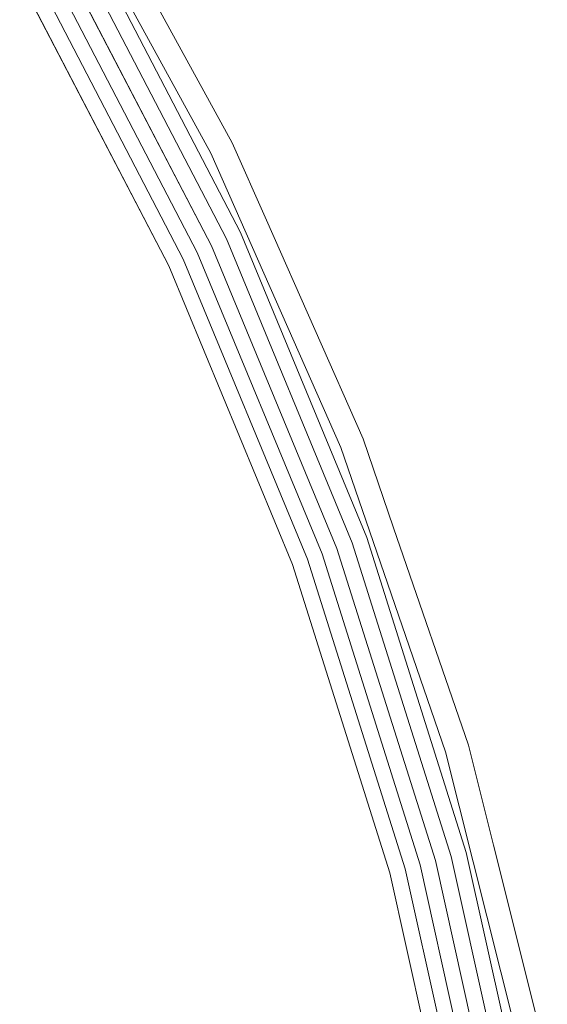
# Model space of a CAD drawing. Header units: millimetres. Extents: x -121 to 130, y -124 to 124.
# Tile 36 of 41: x 102 to 118, y 26 to 57. Entities that reach past the tile are written whole.
import ezdxf

# ---------------------------------------------------------------- set-up
doc = ezdxf.new("R2010")
doc.units = ezdxf.units.MM
doc.header["$LTSCALE"] = 25.4
doc.layers.add('Lighting-Moving Light', color=7, linetype='Continuous', lineweight=5, true_color=0x000000)

# ---------------------------------------------------------------- blocks, each defined once
blk = doc.blocks.new('Group-2-1')
at = {"layer": 'Lighting-Moving Light', "color": 7, "linetype": 'Continuous', "lineweight": 5, "transparency": 33554687}
for points, invisible_edges in [([(-38401.714, 5776.452, -577.9), (-38396.808, 5767.493, -577.9), (-38396.759, 5767.518, -577.935), (-38401.667, 5776.48, -577.935)], 15), ([(-38401.667, 5776.48, -577.935), (-38396.759, 5767.518, -577.935), (-38396.713, 5767.541, -577.974), (-38401.623, 5776.507, -577.974)], 15), ([(-38401.623, 5776.507, -577.974), (-38396.713, 5767.541, -577.974), (-38396.669, 5767.562, -578.018), (-38401.581, 5776.532, -578.018)], 15), ([(-38401.581, 5776.532, -578.018), (-38396.669, 5767.562, -578.018), (-38396.63, 5767.582, -578.066), (-38401.543, 5776.555, -578.066)], 15), ([(-38401.543, 5776.555, -578.066), (-38396.63, 5767.582, -578.066), (-38396.594, 5767.599, -578.117), (-38401.509, 5776.575, -578.117)], 15), ([(-38401.509, 5776.575, -578.117), (-38396.594, 5767.599, -578.117), (-38396.562, 5767.615, -578.172), (-38401.479, 5776.594, -578.172)], 15), ([(-38401.479, 5776.594, -578.172), (-38396.562, 5767.615, -578.172), (-38396.535, 5767.628, -578.23), (-38401.453, 5776.609, -578.23)], 15), ([(-38401.453, 5776.609, -578.23), (-38396.535, 5767.628, -578.23), (-38396.513, 5767.639, -578.29), (-38401.432, 5776.622, -578.29)], 15), ([(-38401.432, 5776.622, -578.29), (-38396.513, 5767.639, -578.29), (-38396.495, 5767.648, -578.352), (-38401.415, 5776.633, -578.352)], 15), ([(-38401.415, 5776.633, -578.352), (-38396.495, 5767.648, -578.352), (-38396.482, 5767.655, -578.415), (-38401.402, 5776.64, -578.415)], 15), ([(-38401.402, 5776.64, -578.415), (-38396.482, 5767.655, -578.415), (-38396.474, 5767.659, -578.48), (-38401.394, 5776.645, -578.48)], 15), ([(-38401.394, 5776.645, -578.48), (-38396.474, 5767.659, -578.48), (-38396.471, 5767.66, -578.545), (-38400.242, 5774.546, -578.545)], 11), ([(-38397.143, 5767.328, -577.8), (-38402.034, 5776.259, -577.8), (-38402.761, 5773.09, -577.8), (-38398.017, 5763.978, -577.8)], 10), ([(-38402.034, 5776.259, -577.8), (-38397.143, 5767.328, -577.8), (-38397.085, 5767.357, -577.803), (-38401.978, 5776.292, -577.803)], 14), ([(-38401.978, 5776.292, -577.803), (-38397.085, 5767.357, -577.803), (-38397.027, 5767.385, -577.811), (-38401.923, 5776.326, -577.811)], 15), ([(-38401.923, 5776.326, -577.811), (-38397.027, 5767.385, -577.811), (-38396.97, 5767.414, -577.825), (-38401.868, 5776.359, -577.825)], 15), ([(-38401.868, 5776.359, -577.825), (-38396.97, 5767.414, -577.825), (-38396.914, 5767.441, -577.845), (-38401.815, 5776.391, -577.845)], 15), ([(-38401.815, 5776.391, -577.845), (-38396.914, 5767.441, -577.845), (-38396.86, 5767.468, -577.87), (-38401.764, 5776.422, -577.87)], 15), ([(-38401.764, 5776.422, -577.87), (-38396.86, 5767.468, -577.87), (-38396.808, 5767.493, -577.9), (-38401.714, 5776.452, -577.9)], 15), ([(-38401.029, 5774.09, -677.312), (-38400.242, 5774.546, -578.545), (-38396.471, 5767.66, -578.545)], 9), ([(-38401.213, 5773.983, -677.71), (-38396.398, 5764.733, -677.71), (-38396.431, 5764.718, -677.733), (-38401.245, 5773.965, -677.733)], 15), ([(-38401.184, 5774, -677.684), (-38396.367, 5764.747, -677.684), (-38396.398, 5764.733, -677.71), (-38401.213, 5773.983, -677.71)], 15), ([(-38401.157, 5774.016, -677.655), (-38396.339, 5764.761, -677.655), (-38396.367, 5764.747, -677.684), (-38401.184, 5774, -677.684)], 15), ([(-38401.132, 5774.03, -677.624), (-38396.313, 5764.773, -677.624), (-38396.339, 5764.761, -677.655), (-38401.157, 5774.016, -677.655)], 15), ([(-38401.109, 5774.044, -677.591), (-38396.289, 5764.784, -677.591), (-38396.313, 5764.773, -677.624), (-38401.132, 5774.03, -677.624)], 15), ([(-38401.089, 5774.055, -677.555), (-38396.268, 5764.794, -677.555), (-38396.289, 5764.784, -677.591), (-38401.109, 5774.044, -677.591)], 15), ([(-38401.072, 5774.065, -677.518), (-38396.25, 5764.802, -677.518), (-38396.268, 5764.794, -677.555), (-38401.089, 5774.055, -677.555)], 15), ([(-38401.057, 5774.074, -677.478), (-38396.234, 5764.809, -677.478), (-38396.25, 5764.802, -677.518), (-38401.072, 5774.065, -677.518)], 15), ([(-38401.045, 5774.08, -677.438), (-38396.222, 5764.815, -677.438), (-38396.234, 5764.809, -677.478), (-38401.057, 5774.074, -677.478)], 15), ([(-38401.037, 5774.085, -677.397), (-38396.213, 5764.819, -677.397), (-38396.222, 5764.815, -677.438), (-38401.045, 5774.08, -677.438)], 15), ([(-38401.031, 5774.089, -677.355), (-38396.207, 5764.822, -677.355), (-38396.213, 5764.819, -677.397), (-38401.037, 5774.085, -677.397)], 15), ([(-38401.029, 5774.09, -677.312), (-38396.205, 5764.823, -677.312), (-38396.207, 5764.822, -677.355), (-38401.031, 5774.089, -677.355)], 14), ([(-38396.471, 5767.66, -578.545), (-38396.205, 5764.823, -677.312), (-38401.029, 5774.09, -677.312)], 9), ([(-38401.455, 5773.844, -677.8), (-38396.651, 5764.615, -677.8), (-38397.12, 5764.396, -677.8), (-38401.903, 5773.585, -677.8)], 10), ([(-38401.419, 5773.865, -677.798), (-38396.613, 5764.633, -677.798), (-38396.651, 5764.615, -677.8), (-38401.455, 5773.844, -677.8)], 11), ([(-38401.382, 5773.886, -677.792), (-38396.574, 5764.651, -677.792), (-38396.613, 5764.633, -677.798), (-38401.419, 5773.865, -677.798)], 15), ([(-38401.346, 5773.907, -677.782), (-38396.537, 5764.668, -677.782), (-38396.574, 5764.651, -677.792), (-38401.382, 5773.886, -677.792)], 15), ([(-38401.311, 5773.927, -677.769), (-38396.5, 5764.685, -677.769), (-38396.537, 5764.668, -677.782), (-38401.346, 5773.907, -677.782)], 15), ([(-38401.277, 5773.947, -677.752), (-38396.465, 5764.702, -677.752), (-38396.5, 5764.685, -677.769), (-38401.311, 5773.927, -677.769)], 15), ([(-38401.245, 5773.965, -677.733), (-38396.431, 5764.718, -677.733), (-38396.465, 5764.702, -677.752), (-38401.277, 5773.947, -677.752)], 15), ([(-38402.309, 5773.351, -677.475), (-38397.545, 5764.198, -677.475), (-38397.557, 5764.193, -677.433), (-38402.321, 5773.344, -677.433)], 15), ([(-38402.294, 5773.359, -677.515), (-38397.529, 5764.206, -677.515), (-38397.545, 5764.198, -677.475), (-38402.309, 5773.351, -677.475)], 15), ([(-38402.277, 5773.369, -677.553), (-38397.511, 5764.214, -677.553), (-38397.529, 5764.206, -677.515), (-38402.294, 5773.359, -677.515)], 15), ([(-38402.256, 5773.381, -677.589), (-38397.49, 5764.224, -677.589), (-38397.511, 5764.214, -677.553), (-38402.277, 5773.369, -677.553)], 15), ([(-38402.233, 5773.395, -677.624), (-38397.465, 5764.235, -677.624), (-38397.49, 5764.224, -677.589), (-38402.256, 5773.381, -677.589)], 15), ([(-38402.208, 5773.409, -677.655), (-38397.439, 5764.248, -677.655), (-38397.465, 5764.235, -677.624), (-38402.233, 5773.395, -677.624)], 15), ([(-38402.18, 5773.425, -677.684), (-38397.41, 5764.261, -677.684), (-38397.439, 5764.248, -677.655), (-38402.208, 5773.409, -677.655)], 15), ([(-38402.15, 5773.443, -677.711), (-38397.378, 5764.276, -677.711), (-38397.41, 5764.261, -677.684), (-38402.18, 5773.425, -677.684)], 15), ([(-38402.119, 5773.461, -677.734), (-38397.345, 5764.291, -677.734), (-38397.378, 5764.276, -677.711), (-38402.15, 5773.443, -677.711)], 15), ([(-38402.085, 5773.48, -677.754), (-38397.31, 5764.308, -677.754), (-38397.345, 5764.291, -677.734), (-38402.119, 5773.461, -677.734)], 15), ([(-38402.05, 5773.5, -677.77), (-38397.274, 5764.325, -677.77), (-38397.31, 5764.308, -677.754), (-38402.085, 5773.48, -677.754)], 15), ([(-38402.015, 5773.521, -677.783), (-38397.236, 5764.342, -677.783), (-38397.274, 5764.325, -677.77), (-38402.05, 5773.5, -677.77)], 15), ([(-38401.978, 5773.542, -677.793), (-38397.198, 5764.36, -677.793), (-38397.236, 5764.342, -677.783), (-38402.015, 5773.521, -677.783)], 15), ([(-38401.941, 5773.563, -677.798), (-38397.159, 5764.378, -677.798), (-38397.198, 5764.36, -677.793), (-38401.978, 5773.542, -677.793)], 15), ([(-38401.903, 5773.585, -677.8), (-38397.12, 5764.396, -677.8), (-38397.159, 5764.378, -677.798), (-38401.941, 5773.563, -677.798)], 14), ([(-38398.47, 5763.767, -578.305), (-38403.194, 5772.84, -578.305), (-38402.336, 5773.335, -677.305), (-38397.573, 5764.185, -677.305)], 10), ([(-38402.868, 5773.028, -577.815), (-38398.129, 5763.926, -577.815), (-38398.092, 5763.943, -577.807), (-38402.832, 5773.049, -577.807)], 15), ([(-38402.832, 5773.049, -577.807), (-38398.092, 5763.943, -577.807), (-38398.055, 5763.96, -577.802), (-38402.797, 5773.069, -577.802)], 15), ([(-38402.797, 5773.069, -577.802), (-38398.055, 5763.96, -577.802), (-38398.017, 5763.978, -577.8), (-38402.761, 5773.09, -577.8)], 11), ([(-38402.334, 5773.336, -677.348), (-38397.571, 5764.186, -677.348), (-38397.573, 5764.185, -677.305), (-38402.336, 5773.335, -677.305)], 11), ([(-38402.329, 5773.339, -677.391), (-38397.565, 5764.189, -677.391), (-38397.571, 5764.186, -677.348), (-38402.334, 5773.336, -677.348)], 15), ([(-38402.321, 5773.344, -677.433), (-38397.557, 5764.193, -677.433), (-38397.565, 5764.189, -677.391), (-38402.329, 5773.339, -677.391)], 15), ([(-38403.194, 5772.84, -578.305), (-38398.47, 5763.767, -578.305), (-38398.469, 5763.767, -578.263), (-38403.192, 5772.841, -578.263)], 14), ([(-38403.192, 5772.841, -578.263), (-38398.469, 5763.767, -578.263), (-38398.465, 5763.769, -578.222), (-38403.188, 5772.843, -578.222)], 15), ([(-38403.188, 5772.843, -578.222), (-38398.465, 5763.769, -578.222), (-38398.457, 5763.773, -578.181), (-38403.181, 5772.847, -578.181)], 15), ([(-38403.181, 5772.847, -578.181), (-38398.457, 5763.773, -578.181), (-38398.447, 5763.778, -578.141), (-38403.171, 5772.853, -578.141)], 15), ([(-38403.171, 5772.853, -578.141), (-38398.447, 5763.778, -578.141), (-38398.433, 5763.784, -578.103), (-38403.158, 5772.86, -578.103)], 15), ([(-38403.158, 5772.86, -578.103), (-38398.433, 5763.784, -578.103), (-38398.417, 5763.792, -578.065), (-38403.143, 5772.869, -578.065)], 15), ([(-38403.143, 5772.869, -578.065), (-38398.417, 5763.792, -578.065), (-38398.398, 5763.8, -578.029), (-38403.125, 5772.88, -578.029)], 15), ([(-38403.125, 5772.88, -578.029), (-38398.398, 5763.8, -578.029), (-38398.376, 5763.811, -577.995), (-38403.104, 5772.892, -577.995)], 15), ([(-38403.104, 5772.892, -577.995), (-38398.376, 5763.811, -577.995), (-38398.352, 5763.822, -577.963), (-38403.081, 5772.905, -577.963)], 15), ([(-38403.081, 5772.905, -577.963), (-38398.352, 5763.822, -577.963), (-38398.326, 5763.834, -577.934), (-38403.055, 5772.92, -577.934)], 15), ([(-38403.055, 5772.92, -577.934), (-38398.326, 5763.834, -577.934), (-38398.297, 5763.848, -577.907), (-38403.028, 5772.936, -577.907)], 15), ([(-38403.028, 5772.936, -577.907), (-38398.297, 5763.848, -577.907), (-38398.266, 5763.862, -577.882), (-38402.999, 5772.953, -577.882)], 15), ([(-38402.999, 5772.953, -577.882), (-38398.266, 5763.862, -577.882), (-38398.234, 5763.877, -577.861), (-38402.968, 5772.97, -577.861)], 15), ([(-38402.968, 5772.97, -577.861), (-38398.234, 5763.877, -577.861), (-38398.2, 5763.893, -577.843), (-38402.936, 5772.989, -577.843)], 15), ([(-38402.936, 5772.989, -577.843), (-38398.2, 5763.893, -577.843), (-38398.165, 5763.909, -577.827), (-38402.902, 5773.008, -577.827)], 15), ([(-38402.902, 5773.008, -577.827), (-38398.165, 5763.909, -577.827), (-38398.129, 5763.926, -577.815), (-38402.868, 5773.028, -577.815)], 15), ([(-38396.97, 5767.414, -577.825), (-38392.848, 5758.086, -577.825), (-38392.79, 5758.108, -577.845), (-38396.914, 5767.441, -577.845)], 15), ([(-38396.914, 5767.441, -577.845), (-38392.79, 5758.108, -577.845), (-38392.734, 5758.13, -577.87), (-38396.86, 5767.468, -577.87)], 15), ([(-38396.86, 5767.468, -577.87), (-38392.734, 5758.13, -577.87), (-38392.68, 5758.151, -577.9), (-38396.808, 5767.493, -577.9)], 15), ([(-38396.808, 5767.493, -577.9), (-38392.68, 5758.151, -577.9), (-38392.629, 5758.171, -577.935), (-38396.759, 5767.518, -577.935)], 15), ([(-38396.759, 5767.518, -577.935), (-38392.629, 5758.171, -577.935), (-38392.58, 5758.19, -577.974), (-38396.713, 5767.541, -577.974)], 15), ([(-38396.713, 5767.541, -577.974), (-38392.58, 5758.19, -577.974), (-38392.536, 5758.208, -578.018), (-38396.669, 5767.562, -578.018)], 15), ([(-38396.669, 5767.562, -578.018), (-38392.536, 5758.208, -578.018), (-38392.494, 5758.224, -578.066), (-38396.63, 5767.582, -578.066)], 15), ([(-38396.63, 5767.582, -578.066), (-38392.494, 5758.224, -578.066), (-38392.457, 5758.239, -578.117), (-38396.594, 5767.599, -578.117)], 15), ([(-38396.594, 5767.599, -578.117), (-38392.457, 5758.239, -578.117), (-38392.424, 5758.251, -578.172), (-38396.562, 5767.615, -578.172)], 15), ([(-38396.562, 5767.615, -578.172), (-38392.424, 5758.251, -578.172), (-38392.396, 5758.263, -578.23), (-38396.535, 5767.628, -578.23)], 15), ([(-38396.535, 5767.628, -578.23), (-38392.396, 5758.263, -578.23), (-38392.373, 5758.272, -578.29), (-38396.513, 5767.639, -578.29)], 15), ([(-38396.513, 5767.639, -578.29), (-38392.373, 5758.272, -578.29), (-38392.354, 5758.279, -578.352), (-38396.495, 5767.648, -578.352)], 15), ([(-38396.495, 5767.648, -578.352), (-38392.354, 5758.279, -578.352), (-38392.341, 5758.284, -578.415), (-38396.482, 5767.655, -578.415)], 15), ([(-38396.482, 5767.655, -578.415), (-38392.341, 5758.284, -578.415), (-38392.332, 5758.288, -578.48), (-38396.474, 5767.659, -578.48)], 15), ([(-38395.386, 5765.207, -578.545), (-38396.471, 5767.66, -578.545), (-38396.474, 5767.659, -578.48)], 10), ([(-38396.474, 5767.659, -578.48), (-38392.332, 5758.288, -578.48), (-38392.329, 5758.289, -578.545), (-38395.386, 5765.207, -578.545)], 11), ([(-38396.471, 5767.66, -578.545), (-38395.386, 5765.207, -578.545), (-38396.205, 5764.823, -677.312)], 10), ([(-38398.017, 5763.978, -577.8), (-38394.086, 5754.487, -577.8), (-38393.028, 5758.015, -577.8), (-38397.143, 5767.328, -577.8)], 10), ([(-38397.143, 5767.328, -577.8), (-38393.028, 5758.015, -577.8), (-38392.967, 5758.039, -577.803), (-38397.085, 5767.357, -577.803)], 14), ([(-38397.085, 5767.357, -577.803), (-38392.967, 5758.039, -577.803), (-38392.907, 5758.062, -577.811), (-38397.027, 5767.385, -577.811)], 15), ([(-38397.027, 5767.385, -577.811), (-38392.907, 5758.062, -577.811), (-38392.848, 5758.086, -577.825), (-38396.97, 5767.414, -577.825)], 15), ([(-38396.205, 5764.823, -677.312), (-38395.386, 5765.207, -578.545), (-38392.329, 5758.289, -578.545)], 9), ([(-38396.613, 5764.633, -677.798), (-38392.63, 5755.017, -677.798), (-38392.67, 5755.003, -677.8), (-38396.651, 5764.615, -677.8)], 11), ([(-38396.574, 5764.651, -677.792), (-38392.59, 5755.032, -677.792), (-38392.63, 5755.017, -677.798), (-38396.613, 5764.633, -677.798)], 15), ([(-38396.537, 5764.668, -677.782), (-38392.551, 5755.046, -677.782), (-38392.59, 5755.032, -677.792), (-38396.574, 5764.651, -677.792)], 15), ([(-38396.5, 5764.685, -677.769), (-38392.513, 5755.06, -677.769), (-38392.551, 5755.046, -677.782), (-38396.537, 5764.668, -677.782)], 15), ([(-38396.465, 5764.702, -677.752), (-38392.476, 5755.073, -677.752), (-38392.513, 5755.06, -677.769), (-38396.5, 5764.685, -677.769)], 15), ([(-38396.431, 5764.718, -677.733), (-38392.441, 5755.086, -677.733), (-38392.476, 5755.073, -677.752), (-38396.465, 5764.702, -677.752)], 15), ([(-38396.398, 5764.733, -677.71), (-38392.407, 5755.098, -677.71), (-38392.441, 5755.086, -677.733), (-38396.431, 5764.718, -677.733)], 15), ([(-38396.367, 5764.747, -677.684), (-38392.375, 5755.11, -677.684), (-38392.407, 5755.098, -677.71), (-38396.398, 5764.733, -677.71)], 15), ([(-38396.339, 5764.761, -677.655), (-38392.346, 5755.121, -677.655), (-38392.375, 5755.11, -677.684), (-38396.367, 5764.747, -677.684)], 15), ([(-38396.313, 5764.773, -677.624), (-38392.319, 5755.13, -677.624), (-38392.346, 5755.121, -677.655), (-38396.339, 5764.761, -677.655)], 15), ([(-38396.289, 5764.784, -677.591), (-38392.294, 5755.139, -677.591), (-38392.319, 5755.13, -677.624), (-38396.313, 5764.773, -677.624)], 15), ([(-38396.268, 5764.794, -677.555), (-38392.272, 5755.147, -677.555), (-38392.294, 5755.139, -677.591), (-38396.289, 5764.784, -677.591)], 15), ([(-38396.25, 5764.802, -677.518), (-38392.253, 5755.154, -677.518), (-38392.272, 5755.147, -677.555), (-38396.268, 5764.794, -677.555)], 15), ([(-38396.234, 5764.809, -677.478), (-38392.238, 5755.16, -677.478), (-38392.253, 5755.154, -677.518), (-38396.25, 5764.802, -677.518)], 15), ([(-38396.222, 5764.815, -677.438), (-38392.225, 5755.165, -677.438), (-38392.238, 5755.16, -677.478), (-38396.234, 5764.809, -677.478)], 15), ([(-38396.213, 5764.819, -677.397), (-38392.215, 5755.168, -677.397), (-38392.225, 5755.165, -677.438), (-38396.222, 5764.815, -677.438)], 15), ([(-38396.207, 5764.822, -677.355), (-38392.209, 5755.17, -677.355), (-38392.215, 5755.168, -677.397), (-38396.213, 5764.819, -677.397)], 15), ([(-38396.205, 5764.823, -677.312), (-38392.207, 5755.171, -677.312), (-38392.209, 5755.17, -677.355), (-38396.207, 5764.822, -677.355)], 14), ([(-38392.329, 5758.289, -578.545), (-38392.207, 5755.171, -677.312), (-38396.205, 5764.823, -677.312)], 9), ([(-38397.274, 5764.325, -677.77), (-38393.315, 5754.768, -677.77), (-38393.353, 5754.754, -677.754), (-38397.31, 5764.308, -677.754)], 15), ([(-38397.236, 5764.342, -677.783), (-38393.276, 5754.782, -677.783), (-38393.315, 5754.768, -677.77), (-38397.274, 5764.325, -677.77)], 15), ([(-38397.198, 5764.36, -677.793), (-38393.237, 5754.796, -677.793), (-38393.276, 5754.782, -677.783), (-38397.236, 5764.342, -677.783)], 15), ([(-38397.159, 5764.378, -677.798), (-38393.196, 5754.811, -677.798), (-38393.237, 5754.796, -677.793), (-38397.198, 5764.36, -677.793)], 15), ([(-38397.12, 5764.396, -677.8), (-38393.156, 5754.826, -677.8), (-38393.196, 5754.811, -677.798), (-38397.159, 5764.378, -677.798)], 14), ([(-38393.156, 5754.826, -677.8), (-38397.12, 5764.396, -677.8), (-38396.651, 5764.615, -677.8), (-38392.67, 5755.003, -677.8)], 10), ([(-38394.556, 5754.316, -578.305), (-38398.47, 5763.767, -578.305), (-38397.573, 5764.185, -677.305), (-38393.625, 5754.655, -677.305)], 10), ([(-38397.571, 5764.186, -677.348), (-38393.623, 5754.656, -677.348), (-38393.625, 5754.655, -677.305), (-38397.573, 5764.185, -677.305)], 11), ([(-38397.565, 5764.189, -677.391), (-38393.618, 5754.658, -677.391), (-38393.623, 5754.656, -677.348), (-38397.571, 5764.186, -677.348)], 15), ([(-38397.557, 5764.193, -677.433), (-38393.608, 5754.661, -677.433), (-38393.618, 5754.658, -677.391), (-38397.565, 5764.189, -677.391)], 15), ([(-38397.545, 5764.198, -677.475), (-38393.596, 5754.666, -677.475), (-38393.608, 5754.661, -677.433), (-38397.557, 5764.193, -677.433)], 15), ([(-38397.529, 5764.206, -677.515), (-38393.58, 5754.671, -677.515), (-38393.596, 5754.666, -677.475), (-38397.545, 5764.198, -677.475)], 15), ([(-38397.511, 5764.214, -677.553), (-38393.561, 5754.678, -677.553), (-38393.58, 5754.671, -677.515), (-38397.529, 5764.206, -677.515)], 15), ([(-38397.49, 5764.224, -677.589), (-38393.539, 5754.686, -677.589), (-38393.561, 5754.678, -677.553), (-38397.511, 5764.214, -677.553)], 15), ([(-38397.465, 5764.235, -677.624), (-38393.514, 5754.695, -677.624), (-38393.539, 5754.686, -677.589), (-38397.49, 5764.224, -677.589)], 15), ([(-38397.439, 5764.248, -677.655), (-38393.486, 5754.705, -677.655), (-38393.514, 5754.695, -677.624), (-38397.465, 5764.235, -677.624)], 15), ([(-38397.41, 5764.261, -677.684), (-38393.456, 5754.716, -677.684), (-38393.486, 5754.705, -677.655), (-38397.439, 5764.248, -677.655)], 15), ([(-38397.378, 5764.276, -677.711), (-38393.424, 5754.728, -677.711), (-38393.456, 5754.716, -677.684), (-38397.41, 5764.261, -677.684)], 15), ([(-38397.345, 5764.291, -677.734), (-38393.389, 5754.741, -677.734), (-38393.424, 5754.728, -677.711), (-38397.378, 5764.276, -677.711)], 15), ([(-38397.31, 5764.308, -677.754), (-38393.353, 5754.754, -677.754), (-38393.389, 5754.741, -677.734), (-38397.345, 5764.291, -677.734)], 15), ([(-38398.47, 5763.767, -578.305), (-38394.556, 5754.316, -578.305), (-38394.555, 5754.317, -578.263), (-38398.469, 5763.767, -578.263)], 14), ([(-38398.469, 5763.767, -578.263), (-38394.555, 5754.317, -578.263), (-38394.55, 5754.318, -578.222), (-38398.465, 5763.769, -578.222)], 15), ([(-38398.465, 5763.769, -578.222), (-38394.55, 5754.318, -578.222), (-38394.542, 5754.321, -578.181), (-38398.457, 5763.773, -578.181)], 15), ([(-38398.457, 5763.773, -578.181), (-38394.542, 5754.321, -578.181), (-38394.532, 5754.325, -578.141), (-38398.447, 5763.778, -578.141)], 15), ([(-38398.447, 5763.778, -578.141), (-38394.532, 5754.325, -578.141), (-38394.518, 5754.33, -578.103), (-38398.433, 5763.784, -578.103)], 15), ([(-38398.433, 5763.784, -578.103), (-38394.518, 5754.33, -578.103), (-38394.501, 5754.336, -578.065), (-38398.417, 5763.792, -578.065)], 15), ([(-38398.417, 5763.792, -578.065), (-38394.501, 5754.336, -578.065), (-38394.481, 5754.343, -578.029), (-38398.398, 5763.8, -578.029)], 15), ([(-38398.398, 5763.8, -578.029), (-38394.481, 5754.343, -578.029), (-38394.458, 5754.352, -577.995), (-38398.376, 5763.811, -577.995)], 15), ([(-38398.376, 5763.811, -577.995), (-38394.458, 5754.352, -577.995), (-38394.433, 5754.361, -577.963), (-38398.352, 5763.822, -577.963)], 15), ([(-38398.352, 5763.822, -577.963), (-38394.433, 5754.361, -577.963), (-38394.406, 5754.371, -577.934), (-38398.326, 5763.834, -577.934)], 15), ([(-38398.326, 5763.834, -577.934), (-38394.406, 5754.371, -577.934), (-38394.376, 5754.382, -577.907), (-38398.297, 5763.848, -577.907)], 15), ([(-38398.297, 5763.848, -577.907), (-38394.376, 5754.382, -577.907), (-38394.344, 5754.393, -577.882), (-38398.266, 5763.862, -577.882)], 15), ([(-38398.266, 5763.862, -577.882), (-38394.344, 5754.393, -577.882), (-38394.311, 5754.405, -577.861), (-38398.234, 5763.877, -577.861)], 15), ([(-38398.234, 5763.877, -577.861), (-38394.311, 5754.405, -577.861), (-38394.276, 5754.418, -577.843), (-38398.2, 5763.893, -577.843)], 15), ([(-38398.2, 5763.893, -577.843), (-38394.276, 5754.418, -577.843), (-38394.239, 5754.431, -577.827), (-38398.165, 5763.909, -577.827)], 15), ([(-38398.165, 5763.909, -577.827), (-38394.239, 5754.431, -577.827), (-38394.202, 5754.445, -577.815), (-38398.129, 5763.926, -577.815)], 15), ([(-38398.129, 5763.926, -577.815), (-38394.202, 5754.445, -577.815), (-38394.164, 5754.459, -577.807), (-38398.092, 5763.943, -577.807)], 15), ([(-38398.092, 5763.943, -577.807), (-38394.164, 5754.459, -577.807), (-38394.125, 5754.473, -577.802), (-38398.055, 5763.96, -577.802)], 15), ([(-38398.055, 5763.96, -577.802), (-38394.125, 5754.473, -577.802), (-38394.086, 5754.487, -577.8), (-38398.017, 5763.978, -577.8)], 11), ([(-38392.907, 5758.062, -577.811), (-38389.592, 5748.423, -577.811), (-38389.531, 5748.442, -577.825), (-38392.848, 5758.086, -577.825)], 15), ([(-38392.848, 5758.086, -577.825), (-38389.531, 5748.442, -577.825), (-38389.471, 5748.459, -577.845), (-38392.79, 5758.108, -577.845)], 15), ([(-38392.79, 5758.108, -577.845), (-38389.471, 5748.459, -577.845), (-38389.414, 5748.476, -577.87), (-38392.734, 5758.13, -577.87)], 15), ([(-38392.734, 5758.13, -577.87), (-38389.414, 5748.476, -577.87), (-38389.358, 5748.493, -577.9), (-38392.68, 5758.151, -577.9)], 15), ([(-38392.68, 5758.151, -577.9), (-38389.358, 5748.493, -577.9), (-38389.305, 5748.509, -577.935), (-38392.629, 5758.171, -577.935)], 15), ([(-38392.629, 5758.171, -577.935), (-38389.305, 5748.509, -577.935), (-38389.256, 5748.523, -577.974), (-38392.58, 5758.19, -577.974)], 15), ([(-38392.58, 5758.19, -577.974), (-38389.256, 5748.523, -577.974), (-38389.21, 5748.537, -578.018), (-38392.536, 5758.208, -578.018)], 15), ([(-38392.536, 5758.208, -578.018), (-38389.21, 5748.537, -578.018), (-38389.167, 5748.55, -578.066), (-38392.494, 5758.224, -578.066)], 15), ([(-38392.494, 5758.224, -578.066), (-38389.167, 5748.55, -578.066), (-38389.129, 5748.561, -578.117), (-38392.457, 5758.239, -578.117)], 15), ([(-38392.457, 5758.239, -578.117), (-38389.129, 5748.561, -578.117), (-38389.095, 5748.571, -578.172), (-38392.424, 5758.251, -578.172)], 15), ([(-38392.424, 5758.251, -578.172), (-38389.095, 5748.571, -578.172), (-38389.066, 5748.58, -578.23), (-38392.396, 5758.263, -578.23)], 15), ([(-38392.396, 5758.263, -578.23), (-38389.066, 5748.58, -578.23), (-38389.042, 5748.587, -578.29), (-38392.373, 5758.272, -578.29)], 15), ([(-38392.373, 5758.272, -578.29), (-38389.042, 5748.587, -578.29), (-38389.023, 5748.593, -578.352), (-38392.354, 5758.279, -578.352)], 15), ([(-38392.354, 5758.279, -578.352), (-38389.023, 5748.593, -578.352), (-38389.009, 5748.597, -578.415), (-38392.341, 5758.284, -578.415)], 15), ([(-38392.341, 5758.284, -578.415), (-38389.009, 5748.597, -578.415), (-38389, 5748.599, -578.48), (-38392.332, 5758.288, -578.48)], 15), ([(-38391.363, 5755.48, -578.545), (-38392.329, 5758.289, -578.545), (-38392.332, 5758.288, -578.48)], 10), ([(-38392.332, 5758.288, -578.48), (-38389, 5748.599, -578.48), (-38388.997, 5748.6, -578.545), (-38391.363, 5755.48, -578.545)], 11), ([(-38392.329, 5758.289, -578.545), (-38391.363, 5755.48, -578.545), (-38392.207, 5755.171, -677.312)], 10), ([(-38389.716, 5748.387, -577.8), (-38393.028, 5758.015, -577.8), (-38394.086, 5754.487, -577.8), (-38390.997, 5744.69, -577.8)], 10), ([(-38393.028, 5758.015, -577.8), (-38389.716, 5748.387, -577.8), (-38389.654, 5748.405, -577.803), (-38392.967, 5758.039, -577.803)], 14), ([(-38392.967, 5758.039, -577.803), (-38389.654, 5748.405, -577.803), (-38389.592, 5748.423, -577.811), (-38392.907, 5758.062, -577.811)], 15), ([(-38392.207, 5755.171, -677.312), (-38391.363, 5755.48, -578.545), (-38388.997, 5748.6, -578.545)], 9), ([(-38392.67, 5755.003, -677.8), (-38389.541, 5745.08, -677.8), (-38390.041, 5744.946, -677.8), (-38393.156, 5754.826, -677.8)], 10), ([(-38392.63, 5755.017, -677.798), (-38389.5, 5745.091, -677.798), (-38389.541, 5745.08, -677.8), (-38392.67, 5755.003, -677.8)], 11), ([(-38392.59, 5755.032, -677.792), (-38389.459, 5745.102, -677.792), (-38389.5, 5745.091, -677.798), (-38392.63, 5755.017, -677.798)], 15), ([(-38392.551, 5755.046, -677.782), (-38389.419, 5745.113, -677.782), (-38389.459, 5745.102, -677.792), (-38392.59, 5755.032, -677.792)], 15), ([(-38392.513, 5755.06, -677.769), (-38389.38, 5745.123, -677.769), (-38389.419, 5745.113, -677.782), (-38392.551, 5755.046, -677.782)], 15), ([(-38392.476, 5755.073, -677.752), (-38389.342, 5745.133, -677.752), (-38389.38, 5745.123, -677.769), (-38392.513, 5755.06, -677.769)], 15), ([(-38392.441, 5755.086, -677.733), (-38389.306, 5745.143, -677.733), (-38389.342, 5745.133, -677.752), (-38392.476, 5755.073, -677.752)], 15), ([(-38392.407, 5755.098, -677.71), (-38389.271, 5745.152, -677.71), (-38389.306, 5745.143, -677.733), (-38392.441, 5755.086, -677.733)], 15), ([(-38392.375, 5755.11, -677.684), (-38389.239, 5745.161, -677.684), (-38389.271, 5745.152, -677.71), (-38392.407, 5755.098, -677.71)], 15), ([(-38392.346, 5755.121, -677.655), (-38389.208, 5745.169, -677.655), (-38389.239, 5745.161, -677.684), (-38392.375, 5755.11, -677.684)], 15), ([(-38392.319, 5755.13, -677.624), (-38389.18, 5745.177, -677.624), (-38389.208, 5745.169, -677.655), (-38392.346, 5755.121, -677.655)], 15), ([(-38392.294, 5755.139, -677.591), (-38389.155, 5745.183, -677.591), (-38389.18, 5745.177, -677.624), (-38392.319, 5755.13, -677.624)], 15), ([(-38392.272, 5755.147, -677.555), (-38389.133, 5745.189, -677.555), (-38389.155, 5745.183, -677.591), (-38392.294, 5755.139, -677.591)], 15), ([(-38392.253, 5755.154, -677.518), (-38389.113, 5745.195, -677.518), (-38389.133, 5745.189, -677.555), (-38392.272, 5755.147, -677.555)], 15), ([(-38392.238, 5755.16, -677.478), (-38389.097, 5745.199, -677.478), (-38389.113, 5745.195, -677.518), (-38392.253, 5755.154, -677.518)], 15), ([(-38392.225, 5755.165, -677.438), (-38389.084, 5745.202, -677.438), (-38389.097, 5745.199, -677.478), (-38392.238, 5755.16, -677.478)], 15), ([(-38392.215, 5755.168, -677.397), (-38389.074, 5745.205, -677.397), (-38389.084, 5745.202, -677.438), (-38392.225, 5755.165, -677.438)], 15), ([(-38392.209, 5755.17, -677.355), (-38389.068, 5745.207, -677.355), (-38389.074, 5745.205, -677.397), (-38392.215, 5755.168, -677.397)], 15), ([(-38392.207, 5755.171, -677.312), (-38389.065, 5745.207, -677.312), (-38389.068, 5745.207, -677.355), (-38392.209, 5755.17, -677.355)], 14), ([(-38388.997, 5748.6, -578.545), (-38389.065, 5745.207, -677.312), (-38392.207, 5755.171, -677.312)], 9), ([(-38393.618, 5754.658, -677.391), (-38390.515, 5744.819, -677.391), (-38390.521, 5744.817, -677.348), (-38393.623, 5754.656, -677.348)], 15), ([(-38393.608, 5754.661, -677.433), (-38390.506, 5744.821, -677.433), (-38390.515, 5744.819, -677.391), (-38393.618, 5754.658, -677.391)], 15), ([(-38393.596, 5754.666, -677.475), (-38390.493, 5744.825, -677.475), (-38390.506, 5744.821, -677.433), (-38393.608, 5754.661, -677.433)], 15), ([(-38393.58, 5754.671, -677.515), (-38390.477, 5744.829, -677.515), (-38390.493, 5744.825, -677.475), (-38393.596, 5754.666, -677.475)], 15), ([(-38393.561, 5754.678, -677.553), (-38390.457, 5744.834, -677.553), (-38390.477, 5744.829, -677.515), (-38393.58, 5754.671, -677.515)], 15), ([(-38393.539, 5754.686, -677.589), (-38390.435, 5744.841, -677.589), (-38390.457, 5744.834, -677.553), (-38393.561, 5754.678, -677.553)], 15), ([(-38393.514, 5754.695, -677.624), (-38390.409, 5744.847, -677.624), (-38390.435, 5744.841, -677.589), (-38393.539, 5754.686, -677.589)], 15), ([(-38393.486, 5754.705, -677.655), (-38390.38, 5744.855, -677.655), (-38390.409, 5744.847, -677.624), (-38393.514, 5754.695, -677.624)], 15), ([(-38393.456, 5754.716, -677.684), (-38390.349, 5744.863, -677.684), (-38390.38, 5744.855, -677.655), (-38393.486, 5754.705, -677.655)], 15), ([(-38393.424, 5754.728, -677.711), (-38390.316, 5744.872, -677.711), (-38390.349, 5744.863, -677.684), (-38393.456, 5754.716, -677.684)], 15), ([(-38393.389, 5754.741, -677.734), (-38390.281, 5744.882, -677.734), (-38390.316, 5744.872, -677.711), (-38393.424, 5754.728, -677.711)], 15), ([(-38393.353, 5754.754, -677.754), (-38390.243, 5744.892, -677.754), (-38390.281, 5744.882, -677.734), (-38393.389, 5754.741, -677.734)], 15), ([(-38393.315, 5754.768, -677.77), (-38390.205, 5744.902, -677.77), (-38390.243, 5744.892, -677.754), (-38393.353, 5754.754, -677.754)], 15), ([(-38393.276, 5754.782, -677.783), (-38390.165, 5744.913, -677.783), (-38390.205, 5744.902, -677.77), (-38393.315, 5754.768, -677.77)], 15), ([(-38393.237, 5754.796, -677.793), (-38390.124, 5744.924, -677.793), (-38390.165, 5744.913, -677.783), (-38393.276, 5754.782, -677.783)], 15), ([(-38393.196, 5754.811, -677.798), (-38390.082, 5744.935, -677.798), (-38390.124, 5744.924, -677.793), (-38393.237, 5754.796, -677.793)], 15), ([(-38393.156, 5754.826, -677.8), (-38390.041, 5744.946, -677.8), (-38390.082, 5744.935, -677.798), (-38393.196, 5754.811, -677.798)], 14), ([(-38391.48, 5744.56, -578.305), (-38394.556, 5754.316, -578.305), (-38393.625, 5754.655, -677.305), (-38390.524, 5744.817, -677.305)], 10), ([(-38394.481, 5754.343, -578.029), (-38391.403, 5744.581, -578.029), (-38391.38, 5744.587, -577.995), (-38394.458, 5754.352, -577.995)], 15), ([(-38394.458, 5754.352, -577.995), (-38391.38, 5744.587, -577.995), (-38391.354, 5744.594, -577.963), (-38394.433, 5754.361, -577.963)], 15), ([(-38394.433, 5754.361, -577.963), (-38391.354, 5744.594, -577.963), (-38391.326, 5744.602, -577.934), (-38394.406, 5754.371, -577.934)], 15), ([(-38394.406, 5754.371, -577.934), (-38391.326, 5744.602, -577.934), (-38391.295, 5744.61, -577.907), (-38394.376, 5754.382, -577.907)], 15), ([(-38394.376, 5754.382, -577.907), (-38391.295, 5744.61, -577.907), (-38391.262, 5744.619, -577.882), (-38394.344, 5754.393, -577.882)], 15), ([(-38394.344, 5754.393, -577.882), (-38391.262, 5744.619, -577.882), (-38391.228, 5744.628, -577.861), (-38394.311, 5754.405, -577.861)], 15), ([(-38394.311, 5754.405, -577.861), (-38391.228, 5744.628, -577.861), (-38391.192, 5744.638, -577.843), (-38394.276, 5754.418, -577.843)], 15), ([(-38394.276, 5754.418, -577.843), (-38391.192, 5744.638, -577.843), (-38391.155, 5744.648, -577.827), (-38394.239, 5754.431, -577.827)], 15), ([(-38394.239, 5754.431, -577.827), (-38391.155, 5744.648, -577.827), (-38391.116, 5744.658, -577.815), (-38394.202, 5754.445, -577.815)], 15), ([(-38394.202, 5754.445, -577.815), (-38391.116, 5744.658, -577.815), (-38391.077, 5744.668, -577.807), (-38394.164, 5754.459, -577.807)], 15), ([(-38394.164, 5754.459, -577.807), (-38391.077, 5744.668, -577.807), (-38391.037, 5744.679, -577.802), (-38394.125, 5754.473, -577.802)], 15), ([(-38394.125, 5754.473, -577.802), (-38391.037, 5744.679, -577.802), (-38390.997, 5744.69, -577.8), (-38394.086, 5754.487, -577.8)], 11), ([(-38393.623, 5754.656, -677.348), (-38390.521, 5744.817, -677.348), (-38390.524, 5744.817, -677.305), (-38393.625, 5754.655, -677.305)], 11), ([(-38394.556, 5754.316, -578.305), (-38391.48, 5744.56, -578.305), (-38391.479, 5744.561, -578.263), (-38394.555, 5754.317, -578.263)], 14), ([(-38394.555, 5754.317, -578.263), (-38391.479, 5744.561, -578.263), (-38391.474, 5744.562, -578.222), (-38394.55, 5754.318, -578.222)], 15), ([(-38394.55, 5754.318, -578.222), (-38391.474, 5744.562, -578.222), (-38391.466, 5744.564, -578.181), (-38394.542, 5754.321, -578.181)], 15), ([(-38394.542, 5754.321, -578.181), (-38391.466, 5744.564, -578.181), (-38391.455, 5744.567, -578.141), (-38394.532, 5754.325, -578.141)], 15), ([(-38394.532, 5754.325, -578.141), (-38391.455, 5744.567, -578.141), (-38391.441, 5744.571, -578.103), (-38394.518, 5754.33, -578.103)], 15), ([(-38394.518, 5754.33, -578.103), (-38391.441, 5744.571, -578.103), (-38391.423, 5744.576, -578.065), (-38394.501, 5754.336, -578.065)], 15), ([(-38394.501, 5754.336, -578.065), (-38391.423, 5744.576, -578.065), (-38391.403, 5744.581, -578.029), (-38394.481, 5754.343, -578.029)], 15), ([(-38389.592, 5748.423, -577.811), (-38387.106, 5738.538, -577.811), (-38387.044, 5738.551, -577.825), (-38389.531, 5748.442, -577.825)], 15), ([(-38389.531, 5748.442, -577.825), (-38387.044, 5738.551, -577.825), (-38386.983, 5738.564, -577.845), (-38389.471, 5748.459, -577.845)], 15), ([(-38389.471, 5748.459, -577.845), (-38386.983, 5738.564, -577.845), (-38386.924, 5738.576, -577.87), (-38389.414, 5748.476, -577.87)], 15), ([(-38389.414, 5748.476, -577.87), (-38386.924, 5738.576, -577.87), (-38386.867, 5738.588, -577.9), (-38389.358, 5748.493, -577.9)], 15), ([(-38389.358, 5748.493, -577.9), (-38386.867, 5738.588, -577.9), (-38386.814, 5738.599, -577.935), (-38389.305, 5748.509, -577.935)], 15), ([(-38389.305, 5748.509, -577.935), (-38386.814, 5738.599, -577.935), (-38386.763, 5738.609, -577.974), (-38389.256, 5748.523, -577.974)], 15), ([(-38389.256, 5748.523, -577.974), (-38386.763, 5738.609, -577.974), (-38386.716, 5738.619, -578.018), (-38389.21, 5748.537, -578.018)], 15), ([(-38389.21, 5748.537, -578.018), (-38386.716, 5738.619, -578.018), (-38386.672, 5738.628, -578.066), (-38389.167, 5748.55, -578.066)], 15), ([(-38389.167, 5748.55, -578.066), (-38386.672, 5738.628, -578.066), (-38386.633, 5738.636, -578.117), (-38389.129, 5748.561, -578.117)], 15), ([(-38389.129, 5748.561, -578.117), (-38386.633, 5738.636, -578.117), (-38386.599, 5738.643, -578.172), (-38389.095, 5748.571, -578.172)], 15), ([(-38389.095, 5748.571, -578.172), (-38386.599, 5738.643, -578.172), (-38386.569, 5738.649, -578.23), (-38389.066, 5748.58, -578.23)], 15), ([(-38389.066, 5748.58, -578.23), (-38386.569, 5738.649, -578.23), (-38386.544, 5738.654, -578.29), (-38389.042, 5748.587, -578.29)], 15), ([(-38388.997, 5748.6, -578.545), (-38388.203, 5745.44, -578.545), (-38389.065, 5745.207, -677.312)], 10), ([(-38389.042, 5748.587, -578.29), (-38386.544, 5738.654, -578.29), (-38386.525, 5738.658, -578.352), (-38389.023, 5748.593, -578.352)], 15), ([(-38389.023, 5748.593, -578.352), (-38386.525, 5738.658, -578.352), (-38386.511, 5738.661, -578.415), (-38389.009, 5748.597, -578.415)], 15), ([(-38389.009, 5748.597, -578.415), (-38386.511, 5738.661, -578.415), (-38386.502, 5738.663, -578.48), (-38389, 5748.599, -578.48)], 15), ([(-38388.203, 5745.44, -578.545), (-38388.997, 5748.6, -578.545), (-38389, 5748.599, -578.48)], 10), ([(-38389, 5748.599, -578.48), (-38386.502, 5738.663, -578.48), (-38386.499, 5738.664, -578.545), (-38388.203, 5745.44, -578.545)], 11), ([(-38390.997, 5744.69, -577.8), (-38388.773, 5734.661, -577.8), (-38387.233, 5738.512, -577.8), (-38389.716, 5748.387, -577.8)], 10), ([(-38389.716, 5748.387, -577.8), (-38387.233, 5738.512, -577.8), (-38387.169, 5738.525, -577.803), (-38389.654, 5748.405, -577.803)], 14), ([(-38389.654, 5748.405, -577.803), (-38387.169, 5738.525, -577.803), (-38387.106, 5738.538, -577.811), (-38389.592, 5748.423, -577.811)], 15), ([(-38389.065, 5745.207, -677.312), (-38388.203, 5745.44, -578.545), (-38386.499, 5738.664, -578.545)], 9), ([(-38387.798, 5734.832, -677.8), (-38390.041, 5744.946, -677.8), (-38389.541, 5745.08, -677.8), (-38387.289, 5734.922, -677.8)], 10), ([(-38389.5, 5745.091, -677.798), (-38387.247, 5734.93, -677.798), (-38387.289, 5734.922, -677.8), (-38389.541, 5745.08, -677.8)], 11), ([(-38389.459, 5745.102, -677.792), (-38387.206, 5734.937, -677.792), (-38387.247, 5734.93, -677.798), (-38389.5, 5745.091, -677.798)], 15), ([(-38389.419, 5745.113, -677.782), (-38387.165, 5734.944, -677.782), (-38387.206, 5734.937, -677.792), (-38389.459, 5745.102, -677.792)], 15), ([(-38389.38, 5745.123, -677.769), (-38387.125, 5734.951, -677.769), (-38387.165, 5734.944, -677.782), (-38389.419, 5745.113, -677.782)], 15), ([(-38389.342, 5745.133, -677.752), (-38387.086, 5734.958, -677.752), (-38387.125, 5734.951, -677.769), (-38389.38, 5745.123, -677.769)], 15), ([(-38389.306, 5745.143, -677.733), (-38387.049, 5734.965, -677.733), (-38387.086, 5734.958, -677.752), (-38389.342, 5745.133, -677.752)], 15), ([(-38389.271, 5745.152, -677.71), (-38387.014, 5734.971, -677.71), (-38387.049, 5734.965, -677.733), (-38389.306, 5745.143, -677.733)], 15), ([(-38389.239, 5745.161, -677.684), (-38386.981, 5734.977, -677.684), (-38387.014, 5734.971, -677.71), (-38389.271, 5745.152, -677.71)], 15), ([(-38389.208, 5745.169, -677.655), (-38386.95, 5734.982, -677.655), (-38386.981, 5734.977, -677.684), (-38389.239, 5745.161, -677.684)], 15), ([(-38389.18, 5745.177, -677.624), (-38386.921, 5734.987, -677.624), (-38386.95, 5734.982, -677.655), (-38389.208, 5745.169, -677.655)], 15), ([(-38389.155, 5745.183, -677.591), (-38386.896, 5734.992, -677.591), (-38386.921, 5734.987, -677.624), (-38389.18, 5745.177, -677.624)], 15), ([(-38389.133, 5745.189, -677.555), (-38386.873, 5734.996, -677.555), (-38386.896, 5734.992, -677.591), (-38389.155, 5745.183, -677.591)], 15), ([(-38389.113, 5745.195, -677.518), (-38386.853, 5734.999, -677.518), (-38386.873, 5734.996, -677.555), (-38389.133, 5745.189, -677.555)], 15), ([(-38389.097, 5745.199, -677.478), (-38386.836, 5735.002, -677.478), (-38386.853, 5734.999, -677.518), (-38389.113, 5745.195, -677.518)], 15), ([(-38389.084, 5745.202, -677.438), (-38386.823, 5735.004, -677.438), (-38386.836, 5735.002, -677.478), (-38389.097, 5745.199, -677.478)], 15), ([(-38389.074, 5745.205, -677.397), (-38386.813, 5735.006, -677.397), (-38386.823, 5735.004, -677.438), (-38389.084, 5745.202, -677.438)], 15), ([(-38389.068, 5745.207, -677.355), (-38386.807, 5735.007, -677.355), (-38386.813, 5735.006, -677.397), (-38389.074, 5745.205, -677.397)], 15), ([(-38389.065, 5745.207, -677.312), (-38386.804, 5735.008, -677.312), (-38386.807, 5735.007, -677.355), (-38389.068, 5745.207, -677.355)], 14), ([(-38386.499, 5738.664, -578.545), (-38386.804, 5735.008, -677.312), (-38389.065, 5745.207, -677.312)], 9), ([(-38389.266, 5734.574, -578.305), (-38391.48, 5744.56, -578.305), (-38390.524, 5744.817, -677.305), (-38388.291, 5734.746, -677.305)], 10), ([(-38391.037, 5744.679, -577.802), (-38388.814, 5734.653, -577.802), (-38388.773, 5734.661, -577.8), (-38390.997, 5744.69, -577.8)], 11), ([(-38390.521, 5744.817, -677.348), (-38388.289, 5734.746, -677.348), (-38388.291, 5734.746, -677.305), (-38390.524, 5744.817, -677.305)], 11), ([(-38390.515, 5744.819, -677.391), (-38388.283, 5734.747, -677.391), (-38388.289, 5734.746, -677.348), (-38390.521, 5744.817, -677.348)], 15), ([(-38390.506, 5744.821, -677.433), (-38388.273, 5734.749, -677.433), (-38388.283, 5734.747, -677.391), (-38390.515, 5744.819, -677.391)], 15), ([(-38390.493, 5744.825, -677.475), (-38388.26, 5734.751, -677.475), (-38388.273, 5734.749, -677.433), (-38390.506, 5744.821, -677.433)], 15), ([(-38390.477, 5744.829, -677.515), (-38388.243, 5734.754, -677.515), (-38388.26, 5734.751, -677.475), (-38390.493, 5744.825, -677.475)], 15), ([(-38390.457, 5744.834, -677.553), (-38388.223, 5734.758, -677.553), (-38388.243, 5734.754, -677.515), (-38390.477, 5744.829, -677.515)], 15), ([(-38390.435, 5744.841, -677.589), (-38388.2, 5734.762, -677.589), (-38388.223, 5734.758, -677.553), (-38390.457, 5744.834, -677.553)], 15), ([(-38390.409, 5744.847, -677.624), (-38388.174, 5734.766, -677.624), (-38388.2, 5734.762, -677.589), (-38390.435, 5744.841, -677.589)], 15), ([(-38390.38, 5744.855, -677.655), (-38388.145, 5734.771, -677.655), (-38388.174, 5734.766, -677.624), (-38390.409, 5744.847, -677.624)], 15), ([(-38390.349, 5744.863, -677.684), (-38388.113, 5734.777, -677.684), (-38388.145, 5734.771, -677.655), (-38390.38, 5744.855, -677.655)], 15), ([(-38390.316, 5744.872, -677.711), (-38388.079, 5734.783, -677.711), (-38388.113, 5734.777, -677.684), (-38390.349, 5744.863, -677.684)], 15), ([(-38390.281, 5744.882, -677.734), (-38388.043, 5734.789, -677.734), (-38388.079, 5734.783, -677.711), (-38390.316, 5744.872, -677.711)], 15), ([(-38390.243, 5744.892, -677.754), (-38388.005, 5734.796, -677.754), (-38388.043, 5734.789, -677.734), (-38390.281, 5744.882, -677.734)], 15), ([(-38390.205, 5744.902, -677.77), (-38387.966, 5734.803, -677.77), (-38388.005, 5734.796, -677.754), (-38390.243, 5744.892, -677.754)], 15), ([(-38390.165, 5744.913, -677.783), (-38387.925, 5734.81, -677.783), (-38387.966, 5734.803, -677.77), (-38390.205, 5744.902, -677.77)], 15), ([(-38390.124, 5744.924, -677.793), (-38387.883, 5734.817, -677.793), (-38387.925, 5734.81, -677.783), (-38390.165, 5744.913, -677.783)], 15), ([(-38390.082, 5744.935, -677.798), (-38387.841, 5734.825, -677.798), (-38387.883, 5734.817, -677.793), (-38390.124, 5744.924, -677.793)], 15), ([(-38390.041, 5744.946, -677.8), (-38387.798, 5734.832, -677.8), (-38387.841, 5734.825, -677.798), (-38390.082, 5744.935, -677.798)], 14), ([(-38391.48, 5744.56, -578.305), (-38389.266, 5734.574, -578.305), (-38389.264, 5734.574, -578.263), (-38391.479, 5744.561, -578.263)], 14), ([(-38391.479, 5744.561, -578.263), (-38389.264, 5734.574, -578.263), (-38389.26, 5734.575, -578.222), (-38391.474, 5744.562, -578.222)], 15), ([(-38391.474, 5744.562, -578.222), (-38389.26, 5734.575, -578.222), (-38389.252, 5734.576, -578.181), (-38391.466, 5744.564, -578.181)], 15), ([(-38391.466, 5744.564, -578.181), (-38389.252, 5734.576, -578.181), (-38389.24, 5734.578, -578.141), (-38391.455, 5744.567, -578.141)], 15), ([(-38391.455, 5744.567, -578.141), (-38389.24, 5734.578, -578.141), (-38389.226, 5734.581, -578.103), (-38391.441, 5744.571, -578.103)], 15), ([(-38391.441, 5744.571, -578.103), (-38389.226, 5734.581, -578.103), (-38389.208, 5734.584, -578.065), (-38391.423, 5744.576, -578.065)], 15), ([(-38391.423, 5744.576, -578.065), (-38389.208, 5734.584, -578.065), (-38389.187, 5734.588, -578.029), (-38391.403, 5744.581, -578.029)], 15), ([(-38391.403, 5744.581, -578.029), (-38389.187, 5734.588, -578.029), (-38389.164, 5734.592, -577.995), (-38391.38, 5744.587, -577.995)], 15), ([(-38391.38, 5744.587, -577.995), (-38389.164, 5734.592, -577.995), (-38389.137, 5734.596, -577.963), (-38391.354, 5744.594, -577.963)], 15), ([(-38391.354, 5744.594, -577.963), (-38389.137, 5734.596, -577.963), (-38389.109, 5734.601, -577.934), (-38391.326, 5744.602, -577.934)], 15), ([(-38391.326, 5744.602, -577.934), (-38389.109, 5734.601, -577.934), (-38389.077, 5734.607, -577.907), (-38391.295, 5744.61, -577.907)], 15), ([(-38391.295, 5744.61, -577.907), (-38389.077, 5734.607, -577.907), (-38389.044, 5734.613, -577.882), (-38391.262, 5744.619, -577.882)], 15), ([(-38391.262, 5744.619, -577.882), (-38389.044, 5734.613, -577.882), (-38389.009, 5734.619, -577.861), (-38391.228, 5744.628, -577.861)], 15), ([(-38391.228, 5744.628, -577.861), (-38389.009, 5734.619, -577.861), (-38388.972, 5734.625, -577.843), (-38391.192, 5744.638, -577.843)], 15), ([(-38391.192, 5744.638, -577.843), (-38388.972, 5734.625, -577.843), (-38388.934, 5734.632, -577.827), (-38391.155, 5744.648, -577.827)], 15), ([(-38391.155, 5744.648, -577.827), (-38388.934, 5734.632, -577.827), (-38388.895, 5734.639, -577.815), (-38391.116, 5744.658, -577.815)], 15), ([(-38391.116, 5744.658, -577.815), (-38388.895, 5734.639, -577.815), (-38388.855, 5734.646, -577.807), (-38391.077, 5744.668, -577.807)], 15), ([(-38391.077, 5744.668, -577.807), (-38388.855, 5734.646, -577.807), (-38388.814, 5734.653, -577.802), (-38391.037, 5744.679, -577.802)], 15)]:
    blk.add_3dface(points, dxfattribs=dict(at, invisible_edges=invisible_edges))
at = {"layer": 'Lighting-Moving Light', "color": 0, "flags": 1}
for tag in ['Yoke', 'Body', 'Base', 'Lens']:
    blk.add_attdef(tag, (-23394.144, 17430.034), '', height=0.18, dxfattribs=at)

msp = doc.modelspace()

# ---------------------------------------------------------------- block references
at = {"layer": 'Lighting-Moving Light', "color": 7, "transparency": 33554687}
msp.add_blockref('Group-2-1', (38504.739, -5714.213), dxfattribs=at)

doc.saveas('drawing.dxf')
